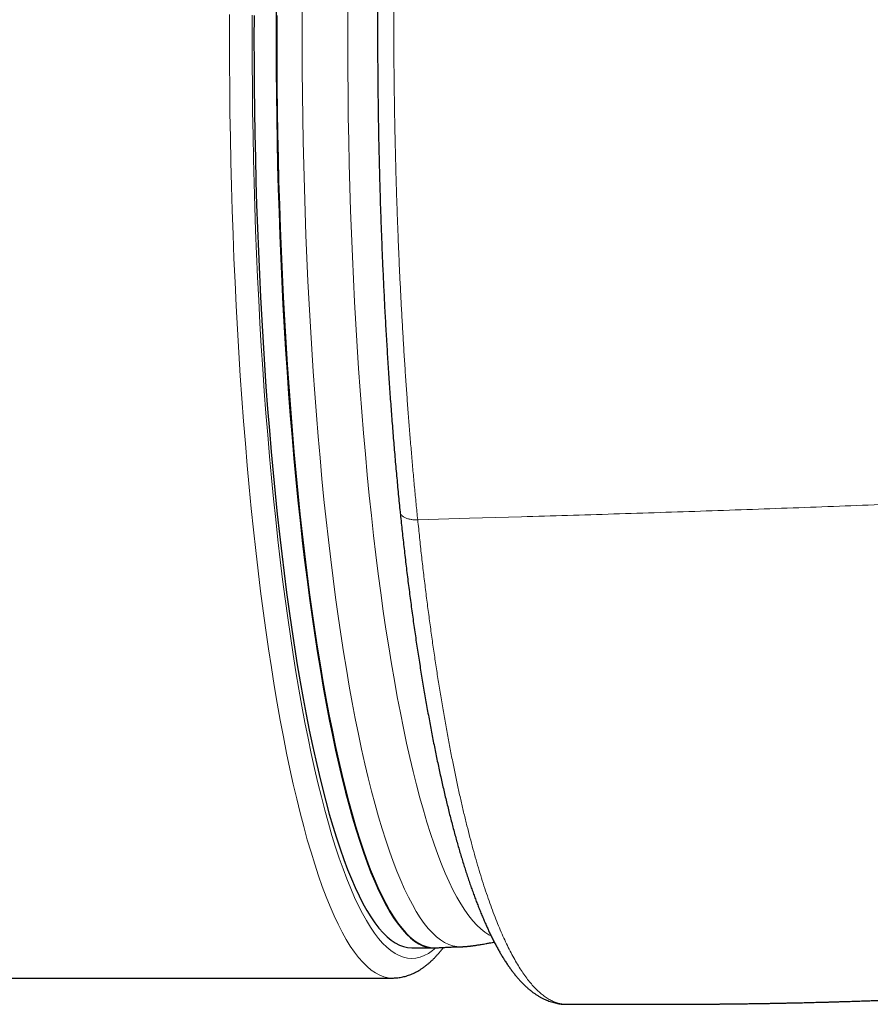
# Model space of a CAD drawing. Header units: millimetres. Extents: x 8 to 771, y 12 to 732.
# Tile 11 of 74: x 365 to 387, y 331 to 356. Entities that reach past the tile are written whole.
import ezdxf

# ---------------------------------------------------------------- set-up
doc = ezdxf.new("R2010")
doc.units = ezdxf.units.MM

msp = doc.modelspace()

# ---------------------------------------------------------------- linework, layer by layer
at = {"color": 7, "linetype": 'Continuous', "lineweight": 30}
for p, q in [((375.499, 332.013), (376.043, 332.013)), ((376.071, 332.013), (376.08, 332.013)), ((344.669, 331.243), (375.007, 331.243)), ((379.458, 330.573), (379.458, 330.573))]:
    msp.add_line(p, q, dxfattribs=at)
at = {"color": 7, "linetype": 'Continuous', "lineweight": 30, "flags": 128}
for points in [[(372.035, 356.268), (372.032, 355.661), (372.031, 355.052), (372.034, 354.444), (372.039, 353.837), (372.046, 353.23), (372.057, 352.625), (372.07, 352.022), (372.086, 351.421), (372.105, 350.822), (372.126, 350.227), (372.15, 349.635), (372.177, 349.047), (372.207, 348.463), (372.239, 347.883), (372.274, 347.309), (372.311, 346.74), (372.351, 346.177), (372.393, 345.621), (372.438, 345.07), (372.486, 344.527), (372.536, 343.991), (372.588, 343.463), (372.643, 342.943), (372.7, 342.431), (372.759, 341.929), (372.821, 341.435), (372.885, 340.951), (372.951, 340.476), (373.019, 340.012), (373.09, 339.558), (373.162, 339.115), (373.236, 338.682), (373.312, 338.262), (373.391, 337.853), (373.471, 337.455), (373.552, 337.07), (373.636, 336.698), (373.721, 336.338), (373.808, 335.991), (373.896, 335.657), (373.986, 335.337), (374.077, 335.03), (374.169, 334.738), (374.263, 334.459), (374.358, 334.194), (374.455, 333.944), (374.552, 333.709), (374.65, 333.488), (374.75, 333.282), (374.85, 333.092), (374.951, 332.916), (375.053, 332.756), (375.156, 332.611), (375.259, 332.481), (375.363, 332.368), (375.467, 332.27), (375.571, 332.187), (375.676, 332.121), (375.782, 332.07), (375.887, 332.035), (375.993, 332.016), (376.089, 332.013)], [(371.466, 355.851), (371.465, 355.243), (371.466, 354.635), (371.471, 354.027), (371.478, 353.42), (371.487, 352.815), (371.5, 352.211), (371.515, 351.609), (371.533, 351.01), (371.553, 350.413), (371.577, 349.82), (371.603, 349.231), (371.631, 348.645), (371.663, 348.065), (371.696, 347.489), (371.733, 346.918), (371.772, 346.353), (371.814, 345.795), (371.858, 345.242), (371.905, 344.697), (371.954, 344.159), (372.006, 343.628), (372.06, 343.105), (372.116, 342.591), (372.175, 342.085), (372.235, 341.589), (372.299, 341.102), (372.364, 340.624), (372.432, 340.156), (372.501, 339.699), (372.573, 339.253), (372.647, 338.817), (372.722, 338.393), (372.8, 337.98), (372.879, 337.579), (372.96, 337.19), (373.043, 336.813), (373.128, 336.45), (373.214, 336.099), (373.302, 335.761), (373.391, 335.436), (373.482, 335.125), (373.574, 334.828), (373.668, 334.545), (373.762, 334.276), (373.858, 334.021), (373.955, 333.781), (374.053, 333.556), (374.152, 333.345), (374.252, 333.15), (374.353, 332.97), (374.455, 332.805), (374.557, 332.655), (374.66, 332.521), (374.764, 332.402), (374.868, 332.299), (374.972, 332.212), (375.077, 332.14), (375.182, 332.085), (375.288, 332.045), (375.393, 332.021), (375.499, 332.013), (375.499, 332.013)], [(372.048, 355.851), (372.046, 355.243)], [(372.046, 355.243), (372.048, 354.635), (372.052, 354.027), (372.059, 353.42), (372.068, 352.815), (372.081, 352.211), (372.096, 351.609), (372.114, 351.01), (372.134, 350.413), (372.158, 349.82), (372.184, 349.231), (372.212, 348.645), (372.244, 348.065), (372.278, 347.489), (372.314, 346.918), (372.353, 346.353), (372.395, 345.795), (372.439, 345.242), (372.486, 344.697), (372.535, 344.159), (372.587, 343.628), (372.641, 343.105), (372.697, 342.591), (372.756, 342.085), (372.817, 341.589), (372.88, 341.102), (372.945, 340.624), (373.013, 340.156), (373.082, 339.699), (373.154, 339.253), (373.228, 338.817), (373.303, 338.393), (373.381, 337.98), (373.46, 337.579), (373.541, 337.19), (373.624, 336.813), (373.709, 336.45), (373.795, 336.099), (373.883, 335.761), (373.972, 335.436), (374.063, 335.125), (374.155, 334.828), (374.249, 334.545), (374.343, 334.276), (374.439, 334.021), (374.536, 333.781), (374.634, 333.556), (374.733, 333.345), (374.833, 333.15), (374.934, 332.97), (375.036, 332.805), (375.138, 332.655), (375.241, 332.521), (375.345, 332.402), (375.449, 332.299), (375.553, 332.212), (375.658, 332.14), (375.763, 332.085), (375.869, 332.045), (375.974, 332.021), (376.08, 332.013), (376.123, 332.014)]]:
    msp.add_lwpolyline(points, dxfattribs=at)
at = {"color": 8, "linetype": 'Continuous', "lineweight": 0, "flags": 128}
for points in [[(376.74, 332.043), (376.655, 332.047), (376.55, 332.066), (376.444, 332.1), (376.339, 332.151), (376.234, 332.217), (376.13, 332.3), (376.026, 332.398), (375.922, 332.511), (375.819, 332.64), (375.717, 332.785), (375.615, 332.945), (375.514, 333.12), (375.414, 333.311), (375.315, 333.516), (375.216, 333.737), (375.119, 333.972), (375.023, 334.222), (374.928, 334.486), (374.834, 334.764), (374.742, 335.057), (374.651, 335.363), (374.561, 335.683), (374.473, 336.016), (374.386, 336.363), (374.301, 336.722), (374.218, 337.094), (374.136, 337.479), (374.056, 337.875), (373.978, 338.284), (373.902, 338.704), (373.828, 339.136), (373.756, 339.578), (373.686, 340.032), (373.618, 340.495), (373.552, 340.969), (373.488, 341.453), (373.426, 341.946), (373.367, 342.448), (373.31, 342.959), (373.255, 343.479), (373.203, 344.006), (373.153, 344.541), (373.106, 345.084), (373.061, 345.633), (373.018, 346.189), (372.978, 346.751), (372.941, 347.32), (372.906, 347.893), (372.874, 348.472), (372.845, 349.055), (372.818, 349.642), (372.794, 350.233), (372.772, 350.828), (372.754, 351.426), (372.738, 352.026), (372.725, 352.629), (372.714, 353.233), (372.706, 353.839), (372.701, 354.445), (372.699, 355.053), (372.699, 355.66), (372.703, 356.267)], [(377.528, 332.321), (377.471, 332.35), (377.367, 332.416), (377.263, 332.497), (377.16, 332.595), (377.057, 332.707), (376.955, 332.835), (376.853, 332.979), (376.753, 333.137), (376.653, 333.311), (376.553, 333.5), (376.455, 333.704), (376.357, 333.922), (376.261, 334.155), (376.166, 334.403), (376.072, 334.665), (375.979, 334.941), (375.887, 335.231), (375.797, 335.534), (375.708, 335.851), (375.62, 336.182), (375.535, 336.525), (375.45, 336.882), (375.368, 337.251), (375.287, 337.632), (375.207, 338.025), (375.13, 338.43), (375.055, 338.847), (374.981, 339.275), (374.909, 339.713), (374.84, 340.163), (374.772, 340.623), (374.707, 341.092), (374.644, 341.572), (374.583, 342.061), (374.524, 342.559), (374.467, 343.065), (374.413, 343.58), (374.361, 344.103), (374.312, 344.633), (374.265, 345.171), (374.22, 345.716), (374.178, 346.267), (374.139, 346.825), (374.102, 347.388), (374.067, 347.956), (374.035, 348.53), (374.006, 349.108), (373.98, 349.69), (373.956, 350.277), (373.935, 350.866), (373.916, 351.459), (373.9, 352.054), (373.887, 352.651), (373.877, 353.25), (373.869, 353.851), (373.864, 354.452), (373.862, 355.054), (373.862, 355.656), (373.865, 356.258)], [(370.84, 355.871), (370.839, 355.243), (370.84, 354.615), (370.845, 353.987), (370.852, 353.36), (370.862, 352.734), (370.875, 352.11), (370.89, 351.489), (370.909, 350.869), (370.93, 350.253), (370.954, 349.64), (370.981, 349.031), (371.011, 348.427), (371.043, 347.827), (371.078, 347.232), (371.116, 346.642), (371.156, 346.059), (371.199, 345.481), (371.245, 344.911), (371.293, 344.347), (371.344, 343.791), (371.397, 343.243), (371.453, 342.703), (371.511, 342.172), (371.572, 341.649), (371.635, 341.136), (371.7, 340.633), (371.768, 340.139), (371.837, 339.656), (371.909, 339.184), (371.983, 338.723), (372.06, 338.272), (372.138, 337.834), (372.218, 337.408), (372.3, 336.993), (372.384, 336.592), (372.469, 336.203), (372.557, 335.827), (372.646, 335.464), (372.737, 335.115), (372.829, 334.78), (372.923, 334.458), (373.018, 334.151), (373.115, 333.859), (373.212, 333.581), (373.311, 333.318), (373.412, 333.07), (373.513, 332.837), (373.615, 332.62), (373.719, 332.418), (373.823, 332.231), (373.928, 332.061), (374.034, 331.906), (374.14, 331.767), (374.247, 331.645), (374.355, 331.539), (374.463, 331.448), (374.571, 331.375), (374.68, 331.317), (374.788, 331.276), (374.897, 331.251), (375.007, 331.243), (375.007, 331.243)], [(376.115, 332.013), (376.032, 331.944), (375.925, 331.872), (375.819, 331.815), (375.713, 331.775), (375.606, 331.751), (375.499, 331.743), (375.392, 331.751), (375.285, 331.775), (375.179, 331.815), (375.072, 331.872), (374.966, 331.944), (374.861, 332.032), (374.755, 332.137), (374.651, 332.257), (374.546, 332.392), (374.443, 332.544), (374.34, 332.711), (374.238, 332.893), (374.137, 333.091), (374.037, 333.304), (373.937, 333.532), (373.839, 333.775), (373.742, 334.032), (373.646, 334.304), (373.552, 334.591), (373.459, 334.891), (373.367, 335.206), (373.276, 335.534), (373.188, 335.876), (373.1, 336.231), (373.015, 336.599), (372.931, 336.98), (372.849, 337.373), (372.768, 337.779), (372.69, 338.197), (372.613, 338.626), (372.539, 339.067), (372.466, 339.518), (372.396, 339.981), (372.328, 340.454), (372.261, 340.937), (372.198, 341.43), (372.136, 341.932), (372.077, 342.444), (372.02, 342.964), (371.965, 343.493), (371.913, 344.03), (371.863, 344.574), (371.816, 345.126), (371.771, 345.685), (371.729, 346.25), (371.689, 346.821), (371.652, 347.399), (371.618, 347.981), (371.586, 348.569), (371.557, 349.161), (371.531, 349.757), (371.507, 350.357), (371.487, 350.96), (371.468, 351.567), (371.453, 352.176), (371.441, 352.787), (371.431, 353.399), (371.424, 354.013), (371.42, 354.628), (371.418, 355.243), (371.42, 355.858)], [(375.65, 342.956), (376.974, 342.995), (378.301, 343.034)]]:
    msp.add_lwpolyline(points, dxfattribs=at)
at = {"color": 8, "linetype": 'Continuous', "lineweight": 0}
for points, knots in [([(376.036, 371.512), (376.016, 371.368), (375.974, 371.08), (375.914, 370.637), (375.855, 370.187), (375.799, 369.73), (375.744, 369.265), (375.691, 368.794), (375.64, 368.316), (375.591, 367.832), (375.544, 367.342), (375.498, 366.837), (375.454, 366.318), (375.411, 365.783), (375.37, 365.244), (375.331, 364.698), (375.296, 364.158), (375.263, 363.622), (375.233, 363.091), (375.205, 362.557), (375.179, 362.019), (375.156, 361.478), (375.134, 360.934), (375.115, 360.387), (375.098, 359.838), (375.083, 359.286), (375.07, 358.723), (375.059, 358.15), (375.05, 357.565), (375.044, 356.979), (375.04, 356.393), (375.039, 355.813), (375.04, 355.239), (375.043, 354.673), (375.049, 354.107), (375.057, 353.542), (375.066, 352.978), (375.079, 352.415), (375.093, 351.853), (375.11, 351.293), (375.129, 350.734), (375.149, 350.201), (375.17, 349.693), (375.192, 349.21), (375.216, 348.728), (375.241, 348.25), (375.268, 347.774), (375.296, 347.302), (375.326, 346.833), (375.357, 346.377), (375.389, 345.931), (375.422, 345.495), (375.457, 345.063), (375.493, 344.634), (375.53, 344.208), (375.569, 343.786), (375.609, 343.368), (375.637, 343.093), (375.65, 342.956)], [0, 0, 0, 0, 0.018357, 0.036721, 0.055087, 0.073451, 0.091808, 0.110163, 0.128524, 0.146888, 0.165249, 0.183604, 0.202927, 0.222258, 0.241591, 0.260922, 0.280245, 0.298593, 0.316947, 0.335304, 0.353658, 0.372006, 0.390354, 0.408708, 0.427065, 0.445419, 0.463768, 0.483035, 0.50231, 0.521588, 0.540863, 0.56013, 0.578693, 0.597263, 0.615835, 0.634405, 0.652968, 0.671531, 0.690102, 0.708675, 0.727246, 0.745809, 0.762097, 0.778392, 0.79469, 0.810988, 0.827282, 0.84357, 0.859783, 0.875997, 0.891446, 0.906898, 0.922349, 0.937798, 0.953347, 0.968899, 0.984451, 1, 1, 1, 1]), ([(378.301, 343.034), (379.089, 343.057), (380.664, 343.105), (383.029, 343.183), (385.395, 343.266), (386.973, 343.327), (387.762, 343.357)], [0, 0, 0, 0, 0.25, 0.5, 0.75, 1, 1, 1, 1]), ([(375.201, 343.154), (375.201, 343.154), (375.201, 343.146), (375.206, 343.129), (375.216, 343.105), (375.231, 343.083), (375.251, 343.061), (375.276, 343.041), (375.305, 343.023), (375.338, 343.006), (375.375, 342.992), (375.415, 342.98), (375.458, 342.97), (375.504, 342.963), (375.551, 342.958), (375.6, 342.955), (375.634, 342.956), (375.65, 342.956)], [0, 0, 0, 0, 0.001059, 0.072413, 0.143769, 0.215117, 0.286471, 0.357824, 0.429175, 0.500531, 0.571881, 0.643236, 0.714586, 0.785944, 0.857294, 0.92865, 1, 1, 1, 1]), ([(375.65, 342.956), (375.65, 342.956), (375.672, 342.804), (375.695, 342.499), (375.748, 342.05), (375.798, 341.608), (375.851, 341.172), (375.905, 340.743), (375.961, 340.321), (376.018, 339.906), (376.077, 339.498), (376.137, 339.098), (376.2, 338.699), (376.265, 338.301), (376.333, 337.905), (376.402, 337.518), (376.473, 337.14), (376.544, 336.776), (376.615, 336.426), (376.687, 336.09), (376.76, 335.763), (376.834, 335.445), (376.91, 335.136), (376.986, 334.836), (377.064, 334.546), (377.142, 334.264), (377.222, 333.993), (377.304, 333.727), (377.388, 333.468), (377.474, 333.215), (377.562, 332.973), (377.65, 332.743), (377.74, 332.523), (377.83, 332.314), (377.921, 332.117), (378.014, 331.93), (378.107, 331.756), (378.2, 331.593), (378.294, 331.442), (378.389, 331.303), (378.485, 331.176), (378.581, 331.061), (378.679, 330.956), (378.779, 330.862), (378.882, 330.78), (378.984, 330.711), (379.087, 330.656), (379.188, 330.615), (379.285, 330.588), (379.374, 330.573), (379.431, 330.573), (379.458, 330.573)], [0, 0, 0, 0, 0.0000023, 0.0201478, 0.0403011, 0.0604574, 0.0806114, 0.1007572, 0.1208996, 0.1410492, 0.1612012, 0.1813512, 0.2014937, 0.2226801, 0.2438742, 0.2650708, 0.2862651, 0.3074515, 0.327751, 0.3480575, 0.3683663, 0.3886727, 0.4089724, 0.4292713, 0.449577, 0.4698851, 0.4901909, 0.51049, 0.5317335, 0.5529849, 0.5742386, 0.5954899, 0.6167338, 0.6380737, 0.6594211, 0.6807711, 0.7021184, 0.7234582, 0.744798, 0.7661454, 0.7874952, 0.8088427, 0.8301825, 0.8525964, 0.875019, 0.8974448, 0.9198673, 0.9422808, 0.9626713, 0.9830707, 1, 1, 1, 1])]:
    msp.add_open_spline(points, degree=3, knots=knots, dxfattribs=at)
at = {"color": 7, "linetype": 'Continuous', "lineweight": 30}
for points, knots in [([(375.601, 371.263), (375.597, 371.237), (375.583, 371.141), (375.56, 370.974), (375.531, 370.76), (375.502, 370.543), (375.473, 370.325), (375.445, 370.105), (375.417, 369.882), (375.39, 369.658), (375.363, 369.431), (375.336, 369.202), (375.31, 368.971), (375.284, 368.737), (375.259, 368.502), (375.234, 368.264), (375.209, 368.024), (375.185, 367.783), (375.162, 367.54), (375.138, 367.295), (375.116, 367.049), (375.094, 366.802), (375.072, 366.553), (375.051, 366.303), (375.03, 366.051), (375.01, 365.798), (374.99, 365.543), (374.971, 365.286), (374.952, 365.028), (374.934, 364.769), (374.916, 364.509), (374.899, 364.247), (374.882, 363.984), (374.866, 363.721), (374.85, 363.456), (374.835, 363.191), (374.82, 362.925), (374.806, 362.658), (374.792, 362.39), (374.779, 362.122), (374.767, 361.852), (374.754, 361.582), (374.743, 361.311), (374.732, 361.039), (374.721, 360.767), (374.711, 360.494), (374.702, 360.22), (374.693, 359.946), (374.685, 359.671), (374.677, 359.396), (374.67, 359.12), (374.663, 358.844), (374.657, 358.567), (374.651, 358.289), (374.646, 358.011), (374.641, 357.732), (374.637, 357.453), (374.634, 357.175), (374.631, 356.896), (374.628, 356.617), (374.627, 356.338), (374.625, 356.059), (374.624, 355.78), (374.624, 355.501), (374.624, 355.222), (374.625, 354.943), (374.627, 354.665), (374.629, 354.386), (374.631, 354.109), (374.634, 353.831), (374.638, 353.554), (374.642, 353.276), (374.646, 353), (374.651, 352.724), (374.657, 352.448), (374.663, 352.173), (374.67, 351.898), (374.677, 351.623), (374.685, 351.35), (374.693, 351.076), (374.702, 350.803), (374.712, 350.53), (374.722, 350.258), (374.732, 349.986), (374.743, 349.715), (374.755, 349.445), (374.767, 349.176), (374.779, 348.907), (374.793, 348.64), (374.806, 348.374), (374.82, 348.109), (374.835, 347.845), (374.85, 347.582), (374.866, 347.321), (374.882, 347.062), (374.898, 346.804), (374.915, 346.548), (374.933, 346.294), (374.951, 346.041), (374.969, 345.79), (374.988, 345.541), (375.007, 345.294), (375.027, 345.048), (375.047, 344.805), (375.068, 344.563), (375.089, 344.323), (375.111, 344.085), (375.133, 343.848), (375.155, 343.614), (375.178, 343.384), (375.193, 343.231), (375.201, 343.156), (375.201, 343.154)], [0, 0, 0, 0, 0.003328, 0.012423, 0.02154, 0.030669, 0.039801, 0.048925, 0.058052, 0.067224, 0.076409, 0.085609, 0.094827, 0.104063, 0.113321, 0.122612, 0.131919, 0.141221, 0.150519, 0.159816, 0.169114, 0.178414, 0.187717, 0.197025, 0.206339, 0.215663, 0.224996, 0.234342, 0.243691, 0.25302, 0.262372, 0.271737, 0.281104, 0.29046, 0.299795, 0.309114, 0.318451, 0.327782, 0.337108, 0.346431, 0.355752, 0.365075, 0.374404, 0.383731, 0.393051, 0.402366, 0.411678, 0.420988, 0.430299, 0.439611, 0.448926, 0.458246, 0.467573, 0.476907, 0.486252, 0.495601, 0.50493, 0.514254, 0.523574, 0.532892, 0.54221, 0.551528, 0.560818, 0.570108, 0.57941, 0.588713, 0.598009, 0.607287, 0.616542, 0.625812, 0.635088, 0.644354, 0.65361, 0.662859, 0.672102, 0.681342, 0.690579, 0.699816, 0.709053, 0.718293, 0.727538, 0.736788, 0.746046, 0.755306, 0.764557, 0.773802, 0.783042, 0.79228, 0.801518, 0.810734, 0.819938, 0.82914, 0.838329, 0.8475, 0.856645, 0.865755, 0.874853, 0.883946, 0.89301, 0.902045, 0.911055, 0.920041, 0.929006, 0.937951, 0.946878, 0.95579, 0.964688, 0.973574, 0.982451, 0.991322, 0.999796, 1, 1, 1, 1]), ([(375.201, 343.154), (375.203, 343.134), (375.213, 343.04), (375.23, 342.876), (375.254, 342.658), (375.278, 342.439), (375.303, 342.216), (375.329, 341.993), (375.355, 341.772), (375.382, 341.551), (375.409, 341.332), (375.437, 341.114), (375.465, 340.897), (375.494, 340.681), (375.523, 340.466), (375.553, 340.253), (375.584, 340.041), (375.614, 339.831), (375.646, 339.623), (375.677, 339.416), (375.71, 339.211), (375.742, 339.007), (375.776, 338.805), (375.809, 338.604), (375.844, 338.405), (375.878, 338.208), (375.914, 338.012), (375.949, 337.818), (375.985, 337.626), (376.022, 337.436), (376.058, 337.249), (376.096, 337.063), (376.133, 336.88), (376.171, 336.7), (376.21, 336.522), (376.248, 336.346), (376.287, 336.172), (376.327, 336.001), (376.367, 335.833), (376.407, 335.666), (376.447, 335.502), (376.488, 335.34), (376.53, 335.18), (376.571, 335.023), (376.614, 334.868), (376.656, 334.715), (376.699, 334.565), (376.742, 334.418), (376.786, 334.273), (376.83, 334.13), (376.874, 333.99), (376.919, 333.853), (376.964, 333.717), (377.01, 333.585), (377.056, 333.454), (377.103, 333.327), (377.149, 333.202), (377.196, 333.08), (377.244, 332.961), (377.292, 332.844), (377.341, 332.729), (377.39, 332.616), (377.44, 332.506), (377.49, 332.399), (377.541, 332.294), (377.592, 332.192), (377.644, 332.093), (377.696, 331.996), (377.748, 331.904), (377.801, 331.814), (377.855, 331.727), (377.91, 331.641), (377.966, 331.558), (378.022, 331.478), (378.079, 331.401), (378.137, 331.328), (378.196, 331.257), (378.256, 331.189), (378.316, 331.125), (378.377, 331.064), (378.439, 331.006), (378.501, 330.952), (378.564, 330.901), (378.627, 330.854), (378.69, 330.812), (378.753, 330.773), (378.816, 330.737), (378.879, 330.705), (378.943, 330.677), (379.006, 330.652), (379.069, 330.631), (379.133, 330.613), (379.196, 330.598), (379.259, 330.586), (379.322, 330.578), (379.385, 330.573), (379.43, 330.571), (379.455, 330.572), (379.458, 330.572)], [0, 0, 0, 0, 0.0026384, 0.0125006, 0.0220014, 0.0319947, 0.0421845, 0.0523929, 0.0626232, 0.0728777, 0.0831592, 0.0934704, 0.1038116, 0.1142232, 0.1246447, 0.1350786, 0.1455266, 0.1559914, 0.1664748, 0.1769792, 0.1875068, 0.1980596, 0.2086399, 0.2192498, 0.2298918, 0.2405677, 0.2512835, 0.2619972, 0.2727103, 0.2834449, 0.2941943, 0.3049507, 0.3157071, 0.3264512, 0.3371669, 0.3479052, 0.3586461, 0.3693915, 0.3801438, 0.3909055, 0.4016785, 0.4124484, 0.4232921, 0.434136, 0.4449818, 0.4558321, 0.4666887, 0.4775542, 0.4884313, 0.499322, 0.510229, 0.5211548, 0.5321022, 0.5430731, 0.5540729, 0.5651103, 0.5760375, 0.5870187, 0.5980495, 0.6091258, 0.620243, 0.6313974, 0.6425847, 0.6538006, 0.6650413, 0.6763029, 0.6875808, 0.6988711, 0.7101714, 0.7210911, 0.7324605, 0.7438412, 0.7552318, 0.766628, 0.7780209, 0.789401, 0.8007549, 0.8120667, 0.8233177, 0.8344863, 0.8455508, 0.8564907, 0.8674309, 0.8779084, 0.8882173, 0.8983429, 0.9082764, 0.9180147, 0.9275607, 0.9369224, 0.9461114, 0.9551423, 0.964032, 0.9727979, 0.9814589, 0.990034, 0.9985422, 1, 1, 1, 1]), ([(375.007, 331.243), (375.022, 331.243), (375.059, 331.244), (375.115, 331.247), (375.176, 331.254), (375.237, 331.264), (375.297, 331.278), (375.357, 331.294), (375.417, 331.313), (375.476, 331.335), (375.536, 331.361), (375.595, 331.389), (375.654, 331.421), (375.713, 331.456), (375.771, 331.495), (375.83, 331.537), (375.889, 331.582), (375.947, 331.631), (376.005, 331.684), (376.063, 331.74), (376.121, 331.8), (376.178, 331.864), (376.235, 331.931), (376.279, 331.985), (376.303, 332.017), (376.309, 332.025)], [0, 0, 0, 0, 0.030607, 0.070155, 0.109763, 0.14953, 0.189563, 0.22996, 0.270823, 0.312252, 0.354343, 0.397188, 0.440873, 0.48547, 0.531041, 0.577628, 0.625242, 0.673877, 0.723486, 0.774, 0.825317, 0.877319, 0.929875, 0.982856, 1, 1, 1, 1]), ([(376.11, 332.014), (376.125, 332.015), (376.158, 332.017), (376.21, 332.02), (376.265, 332.023), (376.32, 332.026), (376.374, 332.029), (376.428, 332.032), (376.481, 332.034), (376.534, 332.037), (376.587, 332.039), (376.64, 332.041), (376.691, 332.042), (376.724, 332.043), (376.74, 332.043)], [0, 0, 0, 0, 0.063254, 0.144343, 0.225417, 0.30676, 0.388683, 0.471552, 0.555717, 0.641547, 0.729395, 0.819614, 0.912569, 1, 1, 1, 1]), ([(376.74, 332.043), (376.741, 332.043), (376.742, 332.043), (376.745, 332.043), (376.748, 332.043), (376.753, 332.043), (376.759, 332.043), (376.767, 332.044), (376.779, 332.044), (376.795, 332.044), (376.818, 332.045), (376.845, 332.047), (376.874, 332.049), (376.901, 332.051), (376.928, 332.054), (376.955, 332.057), (376.983, 332.06), (377.012, 332.063), (377.043, 332.067), (377.074, 332.072), (377.108, 332.076), (377.145, 332.082), (377.185, 332.088), (377.229, 332.095), (377.279, 332.103), (377.336, 332.113), (377.405, 332.125), (377.481, 332.139), (377.551, 332.152), (377.592, 332.161), (377.607, 332.164)], [0, 0, 0, 0, 0.002692, 0.004957, 0.007525, 0.011249, 0.018346, 0.030157, 0.048671, 0.077411, 0.12261, 0.186252, 0.2361, 0.280201, 0.319915, 0.359716, 0.396331, 0.43113, 0.465136, 0.499211, 0.5339, 0.569996, 0.608342, 0.649883, 0.695816, 0.747821, 0.808753, 0.885114, 0.957551, 1, 1, 1, 1]), ([(379.458, 330.572), (379.482, 330.572), (379.539, 330.572), (379.624, 330.572), (379.709, 330.572), (379.78, 330.572), (379.836, 330.572), (379.878, 330.572), (379.907, 330.572), (379.931, 330.572), (379.953, 330.572), (379.975, 330.572), (379.999, 330.572), (380.038, 330.572), (380.097, 330.573), (380.176, 330.573), (380.265, 330.573), (380.361, 330.573), (380.453, 330.573), (380.536, 330.573), (380.608, 330.573), (380.681, 330.573), (380.753, 330.573), (380.824, 330.573), (380.89, 330.573), (380.947, 330.573), (380.991, 330.573), (381.025, 330.573), (381.055, 330.573), (381.086, 330.574), (381.122, 330.574), (381.165, 330.574), (381.224, 330.574), (381.299, 330.574), (381.387, 330.574), (381.477, 330.574), (381.567, 330.574), (381.658, 330.574), (381.743, 330.574), (381.821, 330.574), (381.89, 330.574), (381.953, 330.574), (382.008, 330.574), (382.055, 330.574), (382.091, 330.574), (382.118, 330.574), (382.14, 330.574), (382.164, 330.574), (382.195, 330.574), (382.235, 330.574), (382.283, 330.574), (382.414, 330.574), (382.567, 330.574), (382.741, 330.575), (382.86, 330.576), (382.985, 330.576), (383.091, 330.577), (383.176, 330.578), (383.237, 330.578), (383.293, 330.579), (383.343, 330.579), (383.384, 330.579), (383.416, 330.58), (383.44, 330.58), (383.461, 330.58), (383.483, 330.58), (383.512, 330.581), (383.549, 330.581), (383.593, 330.581), (383.645, 330.582), (383.713, 330.583), (383.794, 330.584), (383.883, 330.585), (383.97, 330.586), (384.066, 330.587), (384.169, 330.589), (384.279, 330.59), (384.384, 330.592), (384.486, 330.593), (384.59, 330.595), (384.685, 330.597), (384.765, 330.598), (384.823, 330.599), (384.866, 330.6), (384.901, 330.601), (384.936, 330.602), (384.982, 330.602), (385.038, 330.604), (385.103, 330.605), (385.175, 330.606), (385.251, 330.608), (385.329, 330.61), (385.408, 330.612), (385.487, 330.613), (385.565, 330.615), (385.641, 330.617), (385.715, 330.619), (385.79, 330.621), (385.865, 330.623), (385.939, 330.625), (386.006, 330.626), (386.063, 330.628), (386.11, 330.629), (386.149, 330.63), (386.182, 330.631), (386.208, 330.632), (386.23, 330.633), (386.255, 330.633), (386.289, 330.634), (386.334, 330.636), (386.388, 330.637), (386.445, 330.639), (386.539, 330.642), (386.668, 330.646), (386.832, 330.651), (387.002, 330.657), (387.14, 330.661), (387.244, 330.665), (387.31, 330.667), (387.371, 330.669), (387.426, 330.671), (387.468, 330.673), (387.5, 330.674), (387.523, 330.675), (387.545, 330.676), (387.571, 330.677), (387.609, 330.678), (387.66, 330.68), (387.725, 330.683), (387.797, 330.685), (387.884, 330.689), (387.982, 330.693), (388.097, 330.698), (388.213, 330.702), (388.33, 330.707), (388.469, 330.713), (388.631, 330.72), (388.815, 330.729), (388.98, 330.736), (389.126, 330.743), (389.254, 330.75), (389.378, 330.756), (389.496, 330.762), (389.605, 330.767), (389.703, 330.772), (389.783, 330.776), (389.847, 330.78), (389.897, 330.782), (389.941, 330.785), (389.983, 330.787), (390.022, 330.789), (390.063, 330.791), (390.108, 330.794), (390.163, 330.797), (390.227, 330.8), (390.296, 330.804), (390.369, 330.808), (390.445, 330.812), (390.524, 330.817), (390.604, 330.822), (390.683, 330.826), (390.796, 330.833), (390.94, 330.841), (391.101, 330.851), (391.244, 330.86), (391.37, 330.868), (391.492, 330.876), (391.611, 330.883), (391.725, 330.891), (391.832, 330.898), (391.928, 330.904), (392.013, 330.91), (392.09, 330.915), (392.159, 330.92), (392.217, 330.924), (392.266, 330.927), (392.308, 330.93), (392.349, 330.933), (392.392, 330.936), (392.438, 330.939), (392.489, 330.942), (392.551, 330.947), (392.619, 330.952), (392.693, 330.957), (392.771, 330.962), (392.855, 330.969), (392.939, 330.975), (393.023, 330.981), (393.106, 330.987), (393.188, 330.993), (393.311, 331.002), (393.474, 331.015), (393.673, 331.03), (393.839, 331.043), (393.974, 331.054), (394.079, 331.062), (394.177, 331.07), (394.271, 331.078), (394.357, 331.085), (394.438, 331.092), (394.508, 331.098), (394.57, 331.103), (394.622, 331.107), (394.665, 331.111), (394.7, 331.114), (394.733, 331.117), (394.771, 331.12), (394.817, 331.124), (394.871, 331.128), (394.933, 331.134), (395.004, 331.14), (395.083, 331.147), (395.17, 331.154), (395.262, 331.162), (395.355, 331.171), (395.446, 331.179), (395.534, 331.187), (395.641, 331.196), (395.763, 331.208), (395.899, 331.22), (396.015, 331.231), (396.114, 331.24), (396.201, 331.248), (396.29, 331.257), (396.382, 331.266), (396.468, 331.274), (396.545, 331.281), (396.613, 331.288), (396.681, 331.294), (396.745, 331.301), (396.801, 331.306), (396.844, 331.31), (396.874, 331.313), (396.897, 331.316), (396.919, 331.318), (396.945, 331.32), (396.979, 331.324), (397.019, 331.328), (397.068, 331.333), (397.125, 331.338), (397.188, 331.345), (397.253, 331.351), (397.319, 331.358), (397.526, 331.379), (397.879, 331.416), (398.356, 331.467), (398.692, 331.504), (398.884, 331.525), (398.947, 331.532), (399.004, 331.538), (399.053, 331.544), (399.094, 331.548), (399.126, 331.552), (399.151, 331.555), (399.175, 331.558), (399.2, 331.561), (399.233, 331.564), (399.273, 331.569), (399.322, 331.574), (399.382, 331.581), (399.451, 331.589), (399.524, 331.598), (399.599, 331.606), (399.69, 331.617), (399.795, 331.629), (399.912, 331.643), (400.023, 331.656), (400.128, 331.669), (400.238, 331.682), (400.357, 331.696), (400.492, 331.713), (400.608, 331.727), (400.704, 331.739), (400.778, 331.748), (400.852, 331.757), (400.925, 331.766), (400.992, 331.774), (401.05, 331.782), (401.098, 331.788), (401.138, 331.793), (401.17, 331.797), (401.196, 331.8), (401.224, 331.803), (401.258, 331.808), (401.3, 331.813), (401.351, 331.82), (401.411, 331.827), (401.479, 331.836), (401.553, 331.845), (401.629, 331.855), (401.733, 331.869), (401.843, 331.883), (401.926, 331.894), (401.957, 331.898)], [0, 0, 0, 0, 0.00329, 0.0076, 0.011344, 0.014521, 0.017131, 0.018785, 0.020088, 0.021053, 0.021963, 0.022946, 0.024, 0.025125, 0.028245, 0.031776, 0.035715, 0.040063, 0.044626, 0.047868, 0.051094, 0.054304, 0.057499, 0.060678, 0.063741, 0.066389, 0.068165, 0.069673, 0.070913, 0.072183, 0.073764, 0.075656, 0.077859, 0.081665, 0.085633, 0.089618, 0.093621, 0.097641, 0.101679, 0.104863, 0.108023, 0.110857, 0.113297, 0.115342, 0.116994, 0.118096, 0.118917, 0.119897, 0.121272, 0.123042, 0.125206, 0.127583, 0.140315, 0.14533, 0.150549, 0.156054, 0.161845, 0.164539, 0.167288, 0.16984, 0.172018, 0.173819, 0.175245, 0.176296, 0.177025, 0.177962, 0.179238, 0.180854, 0.182809, 0.185104, 0.18774, 0.191789, 0.195752, 0.199555, 0.203197, 0.20841, 0.213253, 0.217741, 0.222211, 0.226806, 0.231528, 0.234742, 0.23738, 0.239236, 0.240422, 0.241917, 0.24395, 0.246519, 0.249313, 0.252546, 0.255968, 0.259416, 0.262889, 0.266388, 0.269912, 0.273165, 0.276439, 0.279735, 0.283052, 0.286391, 0.28954, 0.291906, 0.293965, 0.295717, 0.297162, 0.2983, 0.299137, 0.300103, 0.301623, 0.303619, 0.306086, 0.308699, 0.311291, 0.318549, 0.325664, 0.333091, 0.341027, 0.343942, 0.34692, 0.349742, 0.352144, 0.354126, 0.355389, 0.356392, 0.357186, 0.358294, 0.359857, 0.362181, 0.36509, 0.36842, 0.371702, 0.376703, 0.381514, 0.386992, 0.392202, 0.39716, 0.405713, 0.413941, 0.421845, 0.427677, 0.433321, 0.438778, 0.444007, 0.448787, 0.453088, 0.456909, 0.459335, 0.461519, 0.46346, 0.465195, 0.46707, 0.468706, 0.470671, 0.473077, 0.475922, 0.479206, 0.48228, 0.48566, 0.489251, 0.49281, 0.496325, 0.499795, 0.507799, 0.515555, 0.521266, 0.526835, 0.532262, 0.537547, 0.542688, 0.547529, 0.551706, 0.555505, 0.558928, 0.561974, 0.564644, 0.566704, 0.568468, 0.57024, 0.572232, 0.574097, 0.576392, 0.579117, 0.582273, 0.585455, 0.58898, 0.592783, 0.59657, 0.600303, 0.603982, 0.607608, 0.611181, 0.620446, 0.629329, 0.637832, 0.642664, 0.64736, 0.651776, 0.655835, 0.659819, 0.663387, 0.66654, 0.669276, 0.671596, 0.673591, 0.674941, 0.67633, 0.678002, 0.680042, 0.68245, 0.685227, 0.688373, 0.691887, 0.695769, 0.699998, 0.704212, 0.708279, 0.712202, 0.715979, 0.722525, 0.728582, 0.73415, 0.738073, 0.741839, 0.745786, 0.749932, 0.754275, 0.757227, 0.760263, 0.763385, 0.766394, 0.768885, 0.770846, 0.772105, 0.772977, 0.773862, 0.775052, 0.776546, 0.778343, 0.780445, 0.783109, 0.786009, 0.788921, 0.791841, 0.794767, 0.816811, 0.83915, 0.858872, 0.861971, 0.864854, 0.867396, 0.869597, 0.871457, 0.872852, 0.873966, 0.874855, 0.875977, 0.877435, 0.879228, 0.881356, 0.884084, 0.887218, 0.89064, 0.893992, 0.897249, 0.902832, 0.908113, 0.913093, 0.917771, 0.922232, 0.927843, 0.93388, 0.940344, 0.943539, 0.946829, 0.950214, 0.953595, 0.956605, 0.95921, 0.96141, 0.963204, 0.964592, 0.965606, 0.966776, 0.968315, 0.970224, 0.972503, 0.975202, 0.978285, 0.981667, 0.985124, 0.988642, 0.995734, 1, 1, 1, 1])]:
    msp.add_open_spline(points, degree=3, knots=knots, dxfattribs=at)

doc.saveas('drawing.dxf')
